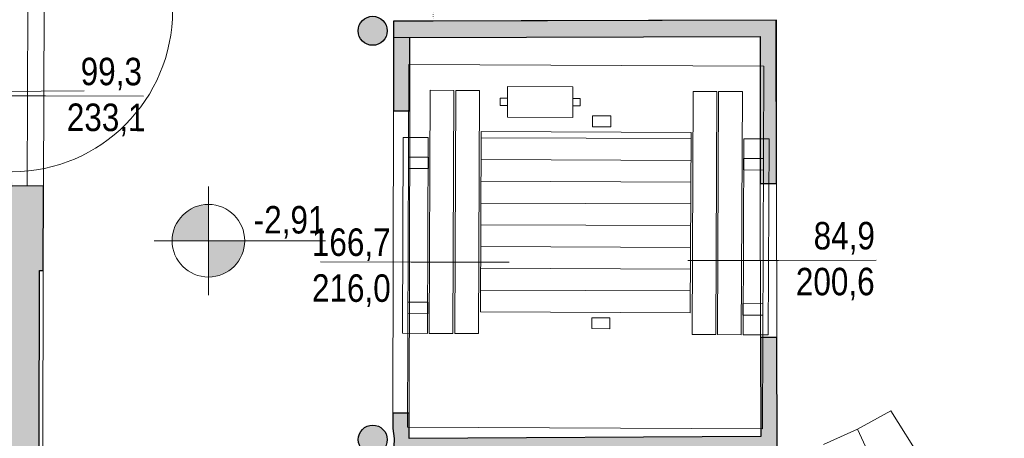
# Model space of a CAD drawing. Extents: x -6068 to 35118, y -17738 to 67348.
# Tile 123 of 243: x 2142 to 2685, y -1432 to -1201. Entities that reach past the tile are written whole.
import ezdxf

# ---------------------------------------------------------------- set-up
doc = ezdxf.new("R2010")
doc.units = 0
doc.header["$LTSCALE"] = 15
for name, pattern in [('Continua', [0]), ('Cui_CONTINU', [0]), ('Punteggiata [M]', [0.75, 0, -0.75])]:
    doc.linetypes.add(name, pattern=pattern)
doc.layers.get('0').update_dxf_attribs({"linetype": 'CONTINUOUS'})
for name, color, linetype, lineweight, true_color in [('Baie Architectural - Mesures - NIVEAUX - Style par défaut', 7, 'Continua', 0, 0x000000), ('Baie Architectural - Seuil - NIVEAUX - Style par défaut', 7, 'Continua', 0, 0x000000), ('Calque ascenseur - NIVEAUX - Style par défaut', 7, 'Continua', 0, 0x000000), ('EDL-Mesures et Cotes', 7, 'Continua', 0, 0xc0c0c0), ('Enveloppe - NIVEAUX - Style par défaut', 7, 'Continua', 0, 0x000000), ('Porte - Mesures - NIVEAUX - Style par défaut', 7, 'Continua', 0, 0x000000), ('Porte - Ouvertures - NIVEAUX - Style par défaut', 7, 'Continua', 0, 0x000000), ('Poteau Acier - NIVEAUX - Style par défaut', 7, 'Continua', 0, 0x000000), ('Échelle - NIVEAUX - Style par défaut', 7, 'Continua', 0, 0x000000)]:
    doc.layers.add(name, color=color, linetype=linetype, lineweight=lineweight, true_color=true_color)
doc.layers.add('EDL_RDJ murs & cloisons', color=5, linetype='CONTINUOUS')
doc.layers.add('PIS-fond de plan', color=7, linetype='Cui_CONTINU')
doc.styles.add('Arial Narrow', font='ARIALN.TTF')
doc.styles.add('MtXpl_Arial_Narrow', font='ARIALN.TTF')

# ---------------------------------------------------------------- blocks, each defined once
blk = doc.blocks.new('EDL_RDJ plan_2025 10 17')
at = {"layer": 'EDL-Mesures et Cotes', "true_color": 0x000000}
for points in [[(2260.01, -1302.75), (2259.39, -1302.76), (2258.76, -1302.79), (2258.13, -1302.84), (2257.51, -1302.91), (2256.89, -1303), (2256.27, -1303.1), (2255.65, -1303.23), (2255.04, -1303.38), (2254.43, -1303.54), (2253.83, -1303.73), (2253.24, -1303.93), (2252.65, -1304.15), (2252.07, -1304.39), (2251.5, -1304.65), (2250.93, -1304.93), (2250.38, -1305.22), (2249.83, -1305.54), (2249.3, -1305.86), (2248.77, -1306.21), (2248.26, -1306.57), (2247.76, -1306.95), (2247.27, -1307.34), (2246.79, -1307.75), (2246.32, -1308.17), (2245.87, -1308.61), (2245.44, -1309.06), (2245.01, -1309.52), (2244.6, -1310), (2244.21, -1310.49), (2243.83, -1310.99), (2243.47, -1311.51), (2243.13, -1312.03), (2242.8, -1312.57), (2242.49, -1313.11), (2242.19, -1313.67), (2241.92, -1314.23), (2241.66, -1314.81), (2241.42, -1315.39), (2241.2, -1315.98), (2240.99, -1316.57), (2240.81, -1317.17), (2240.64, -1317.78), (2240.5, -1318.39), (2240.37, -1319), (2240.26, -1319.62), (2240.17, -1320.24), (2240.1, -1320.87), (2240.05, -1321.49), (2240.02, -1322.12), (2240.01, -1322.75), (2260.01, -1322.75)], [(2260.01, -1342.75), (2260.64, -1342.74), (2261.27, -1342.71), (2261.9, -1342.66), (2262.52, -1342.59), (2263.14, -1342.5), (2263.76, -1342.4), (2264.38, -1342.27), (2264.99, -1342.12), (2265.59, -1341.96), (2266.19, -1341.77), (2266.79, -1341.57), (2267.38, -1341.35), (2267.96, -1341.1), (2268.53, -1340.85), (2269.09, -1340.57), (2269.65, -1340.28), (2270.2, -1339.96), (2270.73, -1339.64), (2271.26, -1339.29), (2271.77, -1338.93), (2272.27, -1338.55), (2272.76, -1338.16), (2273.24, -1337.75), (2273.71, -1337.33), (2274.16, -1336.89), (2274.59, -1336.44), (2275.02, -1335.98), (2275.42, -1335.5), (2275.82, -1335.01), (2276.19, -1334.51), (2276.56, -1333.99), (2276.9, -1333.47), (2277.23, -1332.93), (2277.54, -1332.38), (2277.83, -1331.83), (2278.11, -1331.27), (2278.37, -1330.69), (2278.61, -1330.11), (2278.83, -1329.52), (2279.04, -1328.93), (2279.22, -1328.33), (2279.39, -1327.72), (2279.53, -1327.11), (2279.66, -1326.5), (2279.77, -1325.88), (2279.86, -1325.26), (2279.93, -1324.63), (2279.98, -1324.01), (2280, -1323.38), (2280.01, -1322.75), (2260.01, -1322.75)]]:
    blk.add_hatch(color=18, dxfattribs=at).paths.add_polyline_path(points)
at = {"layer": 'EDL_RDJ murs & cloisons', "linetype": 'Continuous', "ltscale": 0.08}
h = blk.add_hatch(color=9, dxfattribs=at)
h.dxf.hatch_style = 1
h.paths.add_polyline_path([(2564.35, -1291.21), (2573.35, -1291.19), (2573.14, -1201.21), (2362.07, -1201.71), (2362.01, -1251.11), (2371.01, -1251.12), (2371.12, -1225.61), (2371.06, -1210.69), (2564.22, -1210.23), (2564.35, -1291.21)])
h = blk.add_hatch(color=9, dxfattribs=at)
h.dxf.hatch_style = 1
h.paths.add_polyline_path([(1959.81, -1731.74), (1956.35, -1781.82), (1955.11, -1781.83), (1955.14, -1790.83), (1955.16, -1794.83), (1955.19, -1802.83), (1956.6, -1806.18), (1956.76, -1827.34), (2167.51, -1827.2), (2167.76, -1741.8), (2168.18, -1656.39), (2167.98, -1647.39), (2168.03, -1647.39), (2168.34, -1542.76), (2168.64, -1438.14), (2166.64, -1438.13), (2166.93, -1339.18), (2168.93, -1339.18), (2169.07, -1292.57), (2160.07, -1292.55), (2151.8, -1292.58), (2151.78, -1287.78), (2143.78, -1287.82), (2088.96, -1289.84), (2088.87, -1339.8), (2097.87, -1339.7), (2097.87, -1339.22), (2145.68, -1340.24), (2145.67, -1448.38), (2099.06, -1450.67), (2099.05, -1450.36), (2090.05, -1450.46), (2092.94, -1722.01), (2078.25, -1722.41), (2078.49, -1731.37)])
h = blk.add_hatch(color=9, dxfattribs=at)
h.dxf.hatch_style = 1
h.paths.add_polyline_path([(2573.49, -1376.05), (2564.49, -1376.07), (2564.58, -1430.72), (2370.77, -1431.68), (2370.79, -1417.84), (2361.79, -1417.84), (2361.77, -1426.28), (2362.38, -1431.72), (2361.21, -1464.33), (2361.19, -1464.87), (2370.19, -1464.85), (2370.2, -1464.65), (2371.06, -1436.83), (2573.59, -1438.67)])
h = blk.add_hatch(color=9, dxfattribs=at)
h.dxf.hatch_style = 1
edge = h.paths.add_edge_path()
edge.add_line((2556.74, -1669.14), (2572.39, -1669.24))
edge.add_line((2572.39, -1669.24), (2576.16, -1682.45))
edge.add_line((2576.16, -1682.45), (2579.94, -1695.66))
edge.add_arc((42696.67, 14278.55), 43180.17, 201.712107, 201.736118)
edge.add_arc((-127963.87, -53738.22), 140535.1, 21.7204239, 21.7278013, ccw=False)
edge.add_arc((12035.47, 2925.56), 10527.18, 206.242652, 206.335552)
edge.add_arc((15378.11, 5950.75), 14915.61, 211.059294, 211.185874)
edge.add_arc((360324.53, 278451.79), 454400.51, 218.0748737, 218.0789919)
edge.add_arc((217010.42, 212550.76), 303151.96, 224.9969136, 225.0030864)
edge.add_arc((-660696.64, -848561.46), 1075644.92, 51.92219739, 51.9239371, ccw=False)
edge.add_arc((-405330.76, -676816.25), 788713.5, 58.84494284, 58.84731544, ccw=False)
edge.add_arc((-81401.58, -184168.39), 200779.52, 65.2238773, 65.2317412, ccw=False)
edge.add_arc((288.04, -7080.21), 5758.11, 64.436897, 64.798681, ccw=False)
edge.add_arc((-28066.76, -50769.71), 57798.89, 57.7182514, 57.7533701, ccw=False)
edge.add_arc((7185.29, 3468.4), 6933.8, 230.797043, 231.089786)
edge.add_arc((-5911.78, -10438.3), 12200.98, 44.067742, 44.234108, ccw=False)
edge.add_arc((43474.52, 29034.82), 51089.79, 217.33866, 217.378391)
edge.add_arc((-4344.07, -6265.49), 8396.11, 30.445046, 30.686803, ccw=False)
edge.add_arc((43438.98, 15829.53), 44296.21, 203.75065, 203.796474)
edge.add_arc((17279.22, 2326.37), 15020.31, 196.913711, 197.04885)
edge.add_arc((1336974, 237663.15), 1355425.51, 190.187775, 190.18927255)
edge.add_arc((2947.89, -2113.14), 22.66, 177.7535, 192.049)
edge.add_line((2925.73, -2117.87), (3034.94, -2120.36))
edge.add_line((3034.94, -2120.36), (3034.61, -2135.15))
edge.add_line((3034.61, -2135.15), (2926.93, -2132.7))
edge.add_line((2926.93, -2132.7), (2821.94, -2130.12))
edge.add_line((2821.94, -2130.12), (2822.27, -2115.52))
edge.add_line((2822.27, -2115.52), (2910.65, -2117.53))
edge.add_arc((1871.08, -2276.18), 1051.61, 8.67693, 10.70114)
edge.add_arc((509871.05, 152748.85), 530082.48, 196.9792556, 196.9828928, ccw=False)
edge.add_arc((1079395.7, 472171.03), 1176324.39, 203.77278892, 203.77442792, ccw=False)
edge.add_arc((280490.35, 161958.1), 322420.67, 210.5631721, 210.5691519, ccw=False)
edge.add_arc((404168.57, 304391.91), 504890.76, 217.3565403, 217.360359, ccw=False)
edge.add_arc((-1332563.56, -1298338.91), 1861156.76, 44.15034443, 44.15138034)
edge.add_arc((372418.08, 453585.2), 586603.92, 230.94186496, 230.94515166, ccw=False)
edge.add_arc((-675372.24, -1076120.38), 1270363.14, 57.73496325, 57.73648092)
edge.add_arc((373656.98, 776720.1), 862443.09, 244.52718746, 244.52942296, ccw=False)
edge.add_arc((4847.99, 2747.19), 5090.81, 245.14058, 245.47777, ccw=False)
edge.add_arc((7846.72, 6662.14), 9961.83, 238.747064, 238.94533, ccw=False)
edge.add_arc((7635.05, 4500.63), 8059.24, 231.800577, 232.045649, ccw=False)
edge.add_arc((154.86, -4304.81), 3513.19, 44.7189, 45.2811)
edge.add_arc((23423.17, 14506.31), 26432.15, 218.039526, 218.114249, ccw=False)
edge.add_arc((-61137.6, -40295.57), 74475.11, 31.1407845, 31.1668688)
edge.add_arc((3834.89, -1121.4), 1397.37, 206.07332, 206.83905, ccw=False)
edge.add_arc((177757.04, 68081.68), 188577.68, 201.7183608, 201.7298502, ccw=False)
edge.add_arc((2876.42, -1608.21), 324.1, 194.2174, 196.5343, ccw=False)
edge.add_line((2562.25, -1687.81), (2556.74, -1669.14))
at = {"layer": 'Poteau Acier - NIVEAUX - Style par défaut', "true_color": 0xd0d0e3}
for points in [[(2342.59, -1207.01), (2342.71, -1208.4), (2343.07, -1209.74), (2343.66, -1211.01), (2344.46, -1212.15), (2345.45, -1213.14), (2346.59, -1213.94), (2347.86, -1214.52), (2349.2, -1214.89), (2350.59, -1215.01), (2351.98, -1214.89), (2353.33, -1214.52), (2354.59, -1213.94), (2355.73, -1213.14), (2356.72, -1212.15), (2357.52, -1211.01), (2358.11, -1209.74), (2358.47, -1208.4), (2358.59, -1207.01), (2358.47, -1205.62), (2358.11, -1204.27), (2357.52, -1203.01), (2356.72, -1201.86), (2355.73, -1200.88), (2354.59, -1200.08), (2353.33, -1199.49), (2351.98, -1199.13), (2350.59, -1199.01), (2349.2, -1199.13), (2347.86, -1199.49), (2346.59, -1200.08), (2345.45, -1200.88), (2344.46, -1201.86), (2343.66, -1203.01), (2343.07, -1204.27), (2342.71, -1205.62)], [(2342.63, -1432.39), (2342.75, -1433.78), (2343.11, -1435.13), (2343.7, -1436.39), (2344.5, -1437.53), (2345.49, -1438.52), (2346.63, -1439.32), (2347.89, -1439.91), (2349.24, -1440.27), (2350.63, -1440.39), (2352.02, -1440.27), (2353.37, -1439.91), (2354.63, -1439.32), (2355.77, -1438.52), (2356.76, -1437.53), (2357.56, -1436.39), (2358.15, -1435.13), (2358.51, -1433.78), (2358.63, -1432.39), (2358.51, -1431), (2358.15, -1429.66), (2357.56, -1428.39), (2356.76, -1427.25), (2355.77, -1426.26), (2354.63, -1425.46), (2353.37, -1424.87), (2352.02, -1424.51), (2350.63, -1424.39), (2349.24, -1424.51), (2347.89, -1424.87), (2346.63, -1425.46), (2345.49, -1426.26), (2344.5, -1427.25), (2343.7, -1428.39), (2343.11, -1429.66), (2342.75, -1431)]]:
    blk.add_hatch(color=254, dxfattribs=at).paths.add_polyline_path(points)
at = {"color": 18, "linetype": 'Punteggiata [M]', "lineweight": 13, "ltscale": 0.1, "true_color": 0x000000}
for q in [(2386.33, -994.37), (2383.89, -1201.66), (2383.89, -1201.66), (2383.89, -1201.66), (2383.89, -1201.66), (2383.89, -1201.66), (2383.89, -1201.66), (2383.89, -1201.66), (2383.89, -1201.66), (2383.89, -1201.66), (2383.89, -1201.66), (2383.89, -1201.66), (2383.89, -1201.66), (2383.89, -1201.66), (2383.89, -1201.66), (2383.89, -1201.66), (2383.89, -1201.66), (2383.89, -1201.66), (2383.89, -1201.66), (2383.89, -1201.66), (2383.89, -1201.66), (2383.89, -1201.66), (2383.89, -1201.66), (2383.89, -1201.66), (2383.89, -1201.66), (2383.89, -1201.66), (2383.89, -1201.66), (2383.89, -1201.66), (2383.89, -1201.66), (2383.89, -1201.66), (2383.89, -1201.66), (2383.89, -1201.66), (2383.89, -1201.66), (2383.89, -1201.66), (2383.89, -1201.66), (2383.89, -1201.66), (2383.89, -1201.66), (2383.89, -1201.66), (2383.89, -1201.66), (2383.89, -1201.66), (2383.89, -1201.66), (2383.89, -1201.66), (2383.89, -1201.66), (2383.89, -1201.66), (2383.89, -1201.66), (2383.89, -1201.66), (2383.89, -1201.66), (2383.89, -1201.66), (2383.89, -1201.66), (2383.89, -1201.66), (2383.89, -1201.66), (2383.89, -1201.66), (2383.89, -1201.66), (2383.89, -1201.66), (2383.89, -1201.66), (2383.89, -1201.66), (2383.89, -1201.66), (2383.89, -1201.66), (2383.89, -1201.66), (2383.89, -1201.66), (2383.89, -1201.66), (2383.89, -1201.66), (2383.89, -1201.66), (2383.89, -1201.66), (2383.89, -1201.66), (2383.89, -1201.66), (2383.89, -1201.66), (2383.89, -1201.66), (2383.89, -1201.66), (2383.89, -1201.66), (2383.89, -1201.66), (2383.89, -1201.66), (2383.89, -1201.66), (2383.89, -1201.66), (2383.89, -1201.66), (2383.89, -1201.66), (2383.89, -1201.66), (2383.89, -1201.66), (2383.89, -1201.66), (2383.89, -1201.66), (2383.89, -1201.66), (2383.89, -1201.66), (2383.89, -1201.66), (2383.89, -1201.66), (2383.89, -1201.66), (2383.89, -1201.66), (2383.89, -1201.66), (2383.89, -1201.66), (2383.89, -1201.66), (2383.89, -1201.66)]:
    blk.add_line((2383.89, -1201.66), q, dxfattribs=at)
at = {"layer": 'Baie Architectural - Mesures - NIVEAUX - Style par défaut', "color": 103, "linetype": 'Continua', "lineweight": 13, "ltscale": 0.1, "true_color": 0x49c386}
for p, q in [((2170.22, -1242.93), (2120.22, -1242.79)), ((2170.22, -1242.93), (2224.14, -1243.09)), ((2371.9, -1334.48), (2321.9, -1334.42)), ((2371.9, -1334.48), (2425.82, -1334.55)), ((2574.42, -1333.62), (2524.42, -1333.7)), ((2574.42, -1333.62), (2628.34, -1333.53))]:
    blk.add_line(p, q, dxfattribs=at)
at = {"layer": 'Baie Architectural - Seuil - NIVEAUX - Style par défaut', "color": 103, "linetype": 'Continua', "lineweight": 5, "ltscale": 0.1, "true_color": 0x49c386}
for p, q in [((2160.36, -1193.26), (2160.07, -1292.55)), ((2169.07, -1292.57), (2169.36, -1193.28)), ((2362.01, -1251.11), (2361.79, -1417.83)), ((2370.79, -1417.84), (2371.01, -1251.12)), ((2564.35, -1291.21), (2564.49, -1376.07)), ((2573.49, -1376.05), (2573.35, -1291.19)), ((2168.64, -1438.14), (2168.93, -1339.19))]:
    blk.add_line(p, q, dxfattribs=at)
at = {"layer": 'Calque ascenseur - NIVEAUX - Style par défaut', "color": 8, "linetype": 'Continua', "lineweight": 13, "ltscale": 0.1, "true_color": 0x808080}
for p, q in [((2370.59, -1225.6), (2369.74, -1425.6)), ((2566.33, -1226.43), (2370.59, -1225.6)), ((2565.48, -1426.43), (2566.33, -1226.43)), ((2369.74, -1425.6), (2565.48, -1426.43))]:
    blk.add_line(p, q, dxfattribs=at)
at = {"layer": 'Calque ascenseur - NIVEAUX - Style par défaut', "color": 8, "linetype": 'Continua', "lineweight": 0, "ltscale": 0.1, "true_color": 0x808080}
for p, q in [((2526.16, -1266.43), (2410.42, -1265.94)), ((2526.11, -1278.43), (2410.37, -1277.94)), ((2526.06, -1290.43), (2410.32, -1289.94)), ((2526.01, -1302.43), (2410.27, -1301.94)), ((2525.96, -1314.43), (2410.22, -1313.94)), ((2525.91, -1326.43), (2410.17, -1325.94)), ((2525.85, -1338.43), (2410.11, -1337.94)), ((2525.8, -1350.43), (2410.06, -1349.94))]:
    blk.add_line(p, q, dxfattribs=at)
for points in [[(2565.48, -1426.43), (2566.33, -1226.43), (2370.59, -1225.6), (2369.74, -1425.6)], [(2460.91, -1254.82), (2460.98, -1237.82), (2424.98, -1237.66), (2424.91, -1254.66)], [(2394.87, -1373.88), (2395.44, -1239.88), (2382.35, -1239.82), (2381.78, -1373.82)], [(2408.96, -1373.94), (2409.53, -1239.94), (2396.44, -1239.88), (2395.87, -1373.88)], [(2526.7, -1374.43), (2527.27, -1240.44), (2540.36, -1240.49), (2539.79, -1374.49)], [(2540.79, -1374.49), (2541.36, -1240.49), (2554.45, -1240.55), (2553.88, -1374.55)], [(2424.94, -1248.16), (2424.95, -1244.16), (2420.95, -1244.15), (2420.94, -1248.15)], [(2464.94, -1248.33), (2464.95, -1244.33), (2460.95, -1244.32), (2460.94, -1248.32)], [(2481.89, -1259.9), (2481.91, -1253.9), (2471.91, -1253.86), (2471.89, -1259.86)], [(2525.75, -1362.43), (2526.17, -1263.09), (2410.43, -1262.6), (2410.01, -1361.94)], [(2366.96, -1373.76), (2367.42, -1265.76), (2381.24, -1265.82), (2380.78, -1373.82)], [(2568.7, -1374.61), (2569.16, -1266.61), (2555.34, -1266.55), (2554.88, -1374.55)], [(2381.35, -1282.97), (2381.37, -1276.67), (2370.37, -1276.62), (2370.35, -1282.92)], [(2566.09, -1283.75), (2566.11, -1277.45), (2555.11, -1277.4), (2555.09, -1283.7)], [(2381.01, -1362.97), (2381.04, -1356.67), (2370.04, -1356.62), (2370.01, -1362.92)], [(2565.75, -1363.75), (2565.77, -1357.45), (2554.77, -1357.4), (2554.75, -1363.7)], [(2481.42, -1371.24), (2481.44, -1365.24), (2471.44, -1365.2), (2471.42, -1371.2)]]:
    blk.add_lwpolyline(points, close=True, dxfattribs=at)
at = {"layer": 'EDL-Mesures et Cotes', "color": 18, "linetype": 'Continua', "lineweight": 13, "ltscale": 0.1, "true_color": 0x000000}
for p, q in [((2260.01, -1292.75), (2260.01, -1352.75)), ((2290.01, -1322.75), (2230.01, -1322.75)), ((2285.01, -1322.75), (2324.58, -1322.75))]:
    blk.add_line(p, q, dxfattribs=at)
blk.add_circle((2260.01, -1322.75), 20, dxfattribs=at)
at = {"layer": 'EDL_RDJ murs & cloisons', "linetype": 'Continuous', "ltscale": 0.08}
blk.add_lwpolyline([(2564.35, -1291.21), (2573.35, -1291.19), (2573.14, -1201.21), (2362.07, -1201.71), (2362.01, -1251.11), (2371.01, -1251.12), (2371.12, -1225.61), (2371.06, -1210.69), (2564.22, -1210.23), (2564.35, -1291.21)], close=True, dxfattribs=at)
for points in [[(1956.76, -1827.34), (2167.51, -1827.2), (2167.76, -1741.8), (2168.18, -1656.39), (2167.98, -1647.39), (2168.03, -1647.39), (2168.34, -1542.76), (2168.64, -1438.14), (2166.64, -1438.13), (2166.93, -1339.18), (2168.93, -1339.18), (2169.07, -1292.57), (2160.07, -1292.55), (2151.8, -1292.58)], [(2573.49, -1376.05), (2564.49, -1376.07), (2564.58, -1430.72), (2370.77, -1431.68), (2370.79, -1417.84), (2361.79, -1417.84), (2361.77, -1426.28), (2362.38, -1431.72), (2361.21, -1464.33), (2361.19, -1464.87), (2370.19, -1464.85), (2370.2, -1464.65), (2371.06, -1436.83), (2573.59, -1438.67), (2573.49, -1376.05)]]:
    blk.add_lwpolyline(points, dxfattribs=at)
blk.add_lwpolyline([(2910.65, -2117.53, 0.008833), (2904.4, -2080.91, -0.000016), (2894.57, -2048.73, -0.000007), (2881.01, -2017.93, -0.000026), (2863.9, -1988.96, -0.000017), (2843.48, -1962.21, 0.000005), (2820.04, -1938.07, -0.000014), (2793.91, -1916.87, 0.000007), (2765.45, -1898.9, -0.00001), (2735.07, -1884.43, -0.001471), (2707.85, -1871.92, -0.000865), (2678.35, -1854.08, -0.001069), (2651.22, -1832.82, 0.002453), (2626.84, -1808.45, -0.000326), (2605.58, -1781.31, 0.000114), (2588.04, -1752.3, -0.003341), (2579.72, -1735.58, -0.00005), (2565.73, -1700.45, -0.01011), (2562.25, -1687.81), (2556.74, -1669.14)], format="xyb", dxfattribs=at)
at = {"layer": 'Enveloppe - NIVEAUX - Style par défaut', "color": 18, "linetype": 'Continua', "lineweight": 20, "ltscale": 0.1, "true_color": 0x000000}
for p, q in [((2362.07, -1201.71), (2362.01, -1251.11)), ((2383.89, -1201.66), (2362.07, -1201.71)), ((2573.2, -1201.21), (2383.89, -1201.66)), ((2573.35, -1291.19), (2573.2, -1201.21)), ((2362.25, -1210.71), (2371.06, -1210.69)), ((2362.25, -1210.71), (2371.06, -1210.69)), ((2371.01, -1251.12), (2371.06, -1210.69)), ((2371.06, -1210.69), (2386.58, -1210.65)), ((2386.58, -1210.65), (2564.22, -1210.23)), ((2564.22, -1210.23), (2564.35, -1291.21)), ((2362.01, -1251.11), (2371.01, -1251.12)), ((2564.35, -1291.21), (2573.35, -1291.19)), ((2169.07, -1292.57), (2160.07, -1292.55)), ((2168.93, -1339.19), (2169.07, -1292.57)), ((2166.64, -1438.13), (2166.93, -1339.18)), ((2166.93, -1339.18), (2168.93, -1339.19)), ((2573.49, -1376.05), (2564.49, -1376.07)), ((2564.49, -1376.07), (2564.58, -1430.72)), ((2573.6, -1439.68), (2573.49, -1376.05)), ((2361.79, -1417.83), (2361.77, -1426.28)), ((2370.79, -1417.84), (2361.79, -1417.83)), ((2370.77, -1426.29), (2370.79, -1417.84)), ((2564.58, -1430.72), (2386.08, -1431.6))]:
    blk.add_line(p, q, dxfattribs=at)
at = {"layer": 'Enveloppe - NIVEAUX - Style par défaut', "color": 9, "linetype": 'Continua', "lineweight": 13, "ltscale": 0.1, "true_color": 0xc0c0c0}
blk.add_line((2362.23, -1201.71), (2362.25, -1210.71), dxfattribs=at)
blk.add_line((2362.23, -1201.71), (2362.25, -1210.71), dxfattribs=at)
blk.add_line((2362.23, -1201.71), (2362.25, -1210.71), dxfattribs=at)
blk.add_line((2362.23, -1201.71), (2362.25, -1210.71), dxfattribs=at)
blk.add_line((2362.23, -1201.71), (2362.25, -1210.71), dxfattribs=at)
blk.add_line((2362.23, -1201.71), (2362.25, -1210.71), dxfattribs=at)
at = {"layer": 'Porte - Mesures - NIVEAUX - Style par défaut', "color": 103, "linetype": 'Continua', "lineweight": 13, "ltscale": 0.1, "true_color": 0x49c386}
blk.add_line((2142.44, -1240.39), (2191.57, -1240.1), dxfattribs=at)
at = {"layer": 'Porte - Ouvertures - NIVEAUX - Style par défaut', "color": 103, "linetype": 'Continua', "lineweight": 5, "ltscale": 0.1, "true_color": 0x49c386}
blk.add_arc((2151.37, -1195.9), 88.88, 270.2515, 0, dxfattribs=at)
at = {"layer": 'Poteau Acier - NIVEAUX - Style par défaut', "color": 165, "linetype": 'Continua', "lineweight": 30, "ltscale": 0.1, "true_color": 0x6464a0}
for centre in [(2350.59, -1207.01), (2350.63, -1432.39)]:
    blk.add_circle(centre, 8, dxfattribs=at)
at = {"layer": 'Échelle - NIVEAUX - Style par défaut', "color": 18, "linetype": 'Continua', "lineweight": 13, "ltscale": 0.1, "true_color": 0x000000}
for p, q in [((2636.25, -1416.48), (2617.93, -1426.61)), ((2731.36, -1566.47), (2636.25, -1416.48)), ((2617.93, -1426.61), (2599.16, -1435.12)), ((2694.86, -1592.09), (2617.93, -1426.61))]:
    blk.add_line(p, q, dxfattribs=at)
at = {"layer": 'Baie Architectural - Mesures - NIVEAUX - Style par défaut', "color": 103, "linetype": 'Continuous', "true_color": 0x49c386, "style": 'MtXpl_Arial_Narrow'}
for s, rotation, p in [('99,3', 359.8322, (2189.55, -1236.95)), ('233,1', 359.8322, (2181.91, -1262.22)), ('84,9', 0.0947, (2593.79, -1327.55)), ('166,7', 359.9232, (2317.06, -1331.09)), ('216,0', 359.9232, (2317.1, -1356.39)), ('200,6', 0.0947, (2583.99, -1352.86))]:
    blk.add_text(s, height=15.153, rotation=rotation, dxfattribs=at).set_placement(p)
at = {"layer": 'EDL-Mesures et Cotes', "color": 18, "true_color": 0x000000, "style": 'Arial Narrow'}
blk.add_text('-2,91', height=15.153, dxfattribs=at).set_placement((2285.01, -1318.75))

msp = doc.modelspace()

# ---------------------------------------------------------------- block references
at = {"layer": 'PIS-fond de plan'}
msp.add_blockref('EDL_RDJ plan_2025 10 17', (-14.33, 0), dxfattribs=at)

doc.saveas('drawing.dxf')
